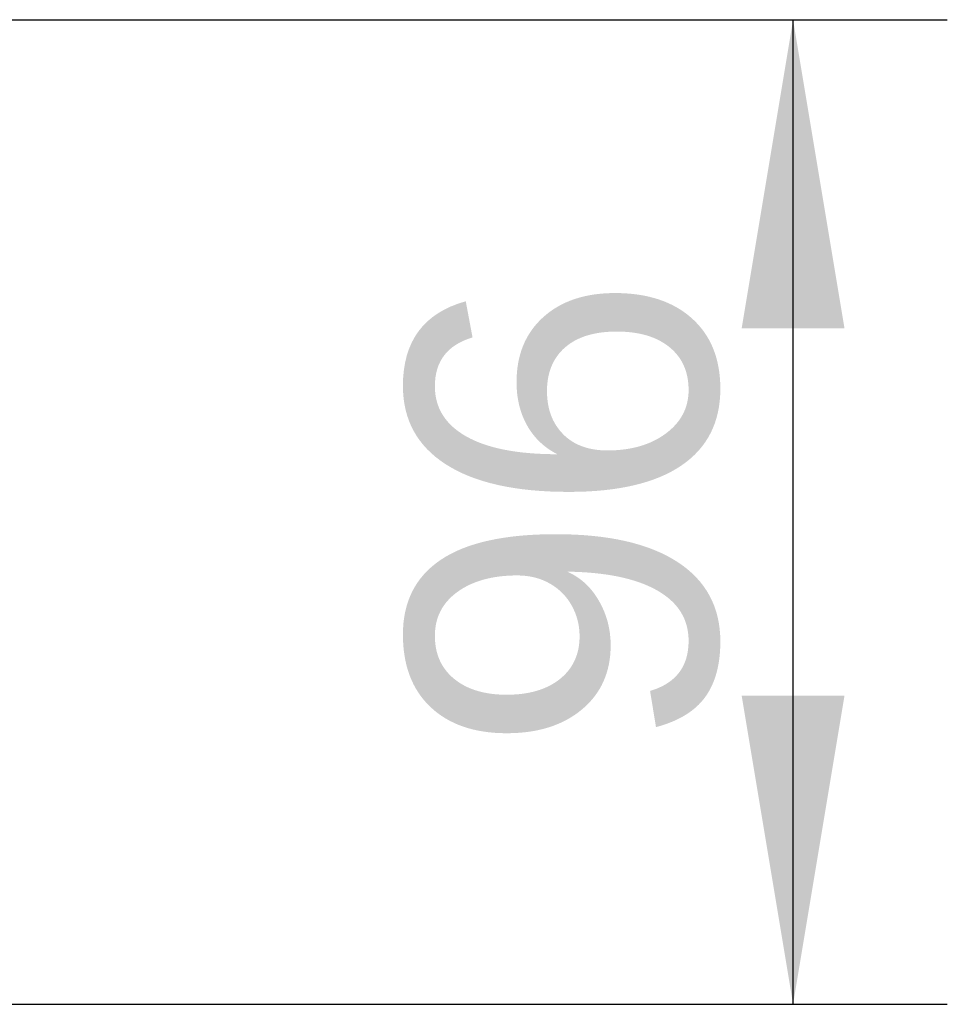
# Model space of a CAD drawing. Header units: millimetres. Extents: x 0 to 287, y 0 to 200.
# Tile 45 of 68: x 181 to 190, y 124 to 134. Entities that reach past the tile are written whole.
import ezdxf
from ezdxf.enums import TextEntityAlignment as Align

# ---------------------------------------------------------------- set-up
doc = ezdxf.new("R2010")
doc.units = ezdxf.units.MM
doc.layers.add('Défaut', color=7, linetype='Continuous')
doc.styles.add('SEACAD_Arial', font='arial.ttf')
doc.dimstyles.new('ISO', dxfattribs={"dimtxt": 3, "dimasz": 3, "dimexe": 1.5, "dimexo": 0, "dimgap": 1.5, "dimtad": 1, "dimdec": 0, "dimlfac": 10, "dimtxsty": 'SEACAD_Arial', "dimblk1": '_SE_FILLED', "dimblk2": '_SE_FILLED', "dimsah": 1, "dimcen": 1.5, "dimazin": 0, "dimtfac": 1, "dimtdec": 3, "dimtmove": 0, "dimatfit": 3, "dimfxl": 1, "dimtolj": 1, "dimarcsym": 0})

# ---------------------------------------------------------------- blocks, each defined once
blk = doc.blocks.new('DMBLK34')
at = {"layer": 'Défaut', "linetype": 'Continuous'}
for points in [[(188.933, 130.9344), (188.433, 133.9344), (187.933, 130.9344)], [(188.933, 127.3594), (187.933, 127.3594), (188.433, 124.3594)]]:
    blk.add_hatch(color=7, dxfattribs=at).paths.add_polyline_path(points)
at = {"layer": 'Défaut', "color": 7, "linetype": 'Continuous'}
for p, q in [((180.3797, 133.9344), (189.933, 133.9344)), ((188.433, 124.3594), (188.433, 133.9344)), ((167.2897, 124.3594), (189.933, 124.3594))]:
    blk.add_line(p, q, dxfattribs=at)
at = {"layer": 'Défaut', "color": 7, "linetype": 'Continuous', "style": 'SEACAD_Arial'}
blk.add_text('96', height=3, rotation=90, dxfattribs=at).set_placement((184.683, 126.7991), align=Align.TOP_LEFT)
blk = doc.blocks.new('_SE_FILLED')
at = {"color": 0}
blk.add_line((0, 0), (-1, 0), dxfattribs=at)
blk.add_solid([(0, 0), (-1, -0.1665), (-1, 0.1665), (0, 0)], dxfattribs=at)

msp = doc.modelspace()

# ---------------------------------------------------------------- dimensions: what is measured, and where the dimension line sits
at = {"layer": 'Défaut', "color": 7, "linetype": 'Continuous'}
dim = msp.add_linear_dim(base=(188.433, 133.9344), p1=(167.2897, 124.3594), p2=(180.3797, 133.9344), angle=90, text='\\A1;<>', dimstyle='ISO', dxfattribs=at)
dim.commit()
dim.dimension.update_dxf_attribs({"geometry": 'DMBLK34', "text_midpoint": (188.433, 129.1469), "dimtype": 160})

doc.saveas('drawing.dxf')
